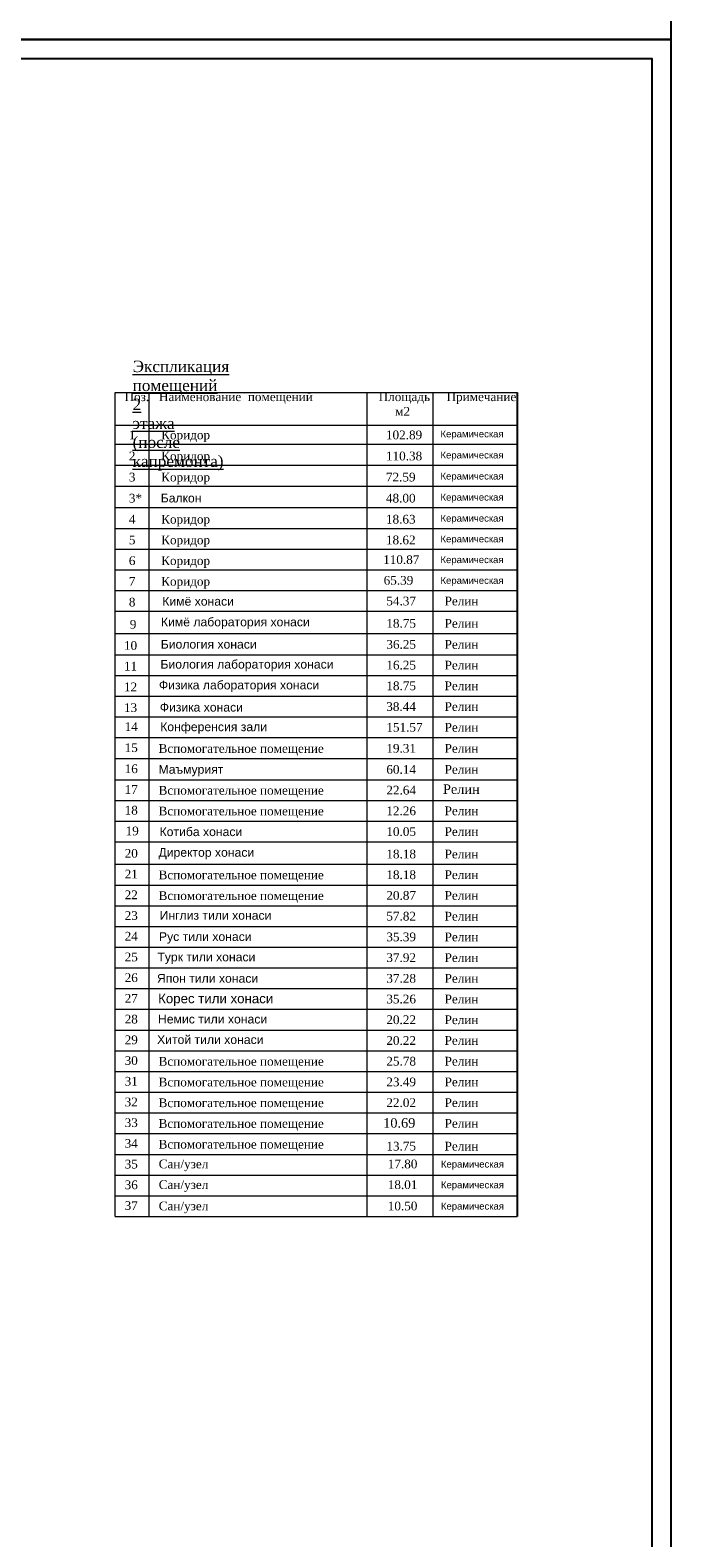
# Model space of a CAD drawing. Header units: inches. Extents: x 8001 to 766003, y -84601 to 563258.
# Tile 74 of 169: x 272212 to 289106, y 366880 to 406623. Entities that reach past the tile are written whole.
import ezdxf

# ---------------------------------------------------------------- set-up
doc = ezdxf.new("R2010")
doc.units = ezdxf.units.IN
doc.header["$MEASUREMENT"] = 0
doc.styles.add('676767', font='times.ttf')
doc.styles.get("Standard").update_dxf_attribs({"font": 'arial.ttf'})
doc.styles.add('TIEMS', font='times.ttf')

msp = doc.modelspace()

# ---------------------------------------------------------------- linework, layer by layer
at = {"lineweight": 13}
for p, q in [((274450.612, 385226.33), (274450.612, 397072.888)), ((274450.612, 397072.888), (281093.666, 397072.888)), ((275345.962, 385226.33), (275345.962, 397072.888)), ((281093.666, 397072.888), (281093.666, 385226.33)), ((281093.666, 397072.888), (285050.538, 397072.888)), ((282827.421, 397072.888), (282827.421, 385226.33)), ((274450.612, 396208.126), (281093.666, 396208.126)), ((281093.666, 396208.126), (285050.538, 396208.126)), ((274450.612, 395710.04), (281093.666, 395710.04)), ((281093.666, 395710.04), (285050.538, 395710.04)), ((274450.612, 395154.451), (281093.666, 395154.451)), ((274450.612, 395154.451), (281093.666, 395154.451)), ((281093.666, 395154.451), (285050.538, 395154.451)), ((281093.666, 395154.451), (285050.538, 395154.451)), ((281093.666, 395154.451), (285050.538, 395154.451)), ((274450.612, 394598.863), (281093.666, 394598.863)), ((281093.666, 394598.863), (285050.538, 394598.863)), ((274450.612, 394043.274), (281093.666, 394043.274)), ((281093.666, 394043.274), (285050.538, 394043.274)), ((274450.612, 393487.685), (281093.666, 393487.685)), ((281093.666, 393487.685), (285050.538, 393487.685)), ((274450.612, 392941.6), (281093.666, 392941.6)), ((281093.666, 392941.6), (285050.538, 392941.6)), ((274450.612, 392395.514), (281093.666, 392395.514)), ((281093.666, 392395.514), (285050.538, 392395.514)), ((274450.612, 391849.428), (285050.538, 391849.428)), ((274450.612, 391303.342), (285050.538, 391303.342)), ((274450.612, 390715.697), (285050.538, 390715.697)), ((274450.612, 390160.108), (281093.666, 390160.108)), ((281093.666, 390160.108), (285050.538, 390160.108)), ((274450.612, 389614.022), (281093.666, 389614.022)), ((281093.666, 389614.022), (285050.538, 389614.022)), ((274450.612, 389067.936), (281093.666, 389067.936)), ((281093.666, 389067.936), (285050.538, 389067.936)), ((274450.612, 387975.765), (281093.666, 387975.765)), ((274450.612, 387975.765), (281093.666, 387975.765)), ((274450.612, 387975.765), (281093.666, 387975.765)), ((281093.666, 387975.765), (285050.538, 387975.765)), ((281093.666, 387975.765), (285050.538, 387975.765)), ((281093.666, 387975.765), (285050.538, 387975.765)), ((281093.666, 387975.765), (285050.538, 387975.765)), ((274450.612, 387420.176), (281093.666, 387420.176)), ((274450.612, 387420.176), (281093.666, 387420.176)), ((274450.612, 387420.176), (281093.666, 387420.176)), ((281093.666, 387420.176), (285050.538, 387420.176)), ((281093.666, 387420.176), (285050.538, 387420.176)), ((281093.666, 387420.176), (285050.538, 387420.176)), ((274450.612, 386864.587), (281093.666, 386864.587)), ((281093.666, 386864.587), (285050.538, 386864.587)), ((274450.612, 386318.501), (281093.666, 386318.501)), ((281093.666, 386318.501), (285050.538, 386318.501)), ((274450.612, 385772.416), (281093.666, 385772.416)), ((281093.666, 385772.416), (285050.538, 385772.416)), ((274450.612, 385226.33), (285050.538, 385226.33)), ((274450.612, 375350.796), (274450.612, 385226.33)), ((274450.612, 385226.33), (281093.666, 385226.33)), ((275345.962, 375350.796), (275345.962, 385226.33)), ((281093.666, 385226.33), (281093.666, 375350.796)), ((281093.666, 385226.33), (285050.538, 385226.33)), ((282827.421, 385226.33), (282827.421, 375350.796)), ((274450.612, 384634.255), (285050.538, 384634.255)), ((274450.612, 384088.169), (285050.538, 384088.169)), ((274450.612, 383542.084), (285050.538, 383542.084)), ((274450.612, 382995.998), (285050.538, 382995.998)), ((274450.612, 382449.912), (285050.538, 382449.912)), ((274450.612, 381903.826), (285050.538, 381903.826)), ((274450.612, 381357.74), (285050.538, 381357.74)), ((274450.612, 380811.654), (285050.538, 380811.654)), ((274450.612, 380265.569), (285050.538, 380265.569)), ((274450.612, 379719.483), (285050.538, 379719.483)), ((274450.612, 379173.397), (285050.538, 379173.397)), ((274450.612, 378627.311), (285050.538, 378627.311)), ((274450.612, 378081.225), (285050.538, 378081.225)), ((274450.612, 377535.139), (285050.538, 377535.139)), ((274450.612, 376989.054), (285050.538, 376989.054)), ((274450.612, 376442.968), (285050.538, 376442.968)), ((274450.612, 375896.882), (285050.538, 375896.882)), ((274450.612, 375350.796), (285050.538, 375350.796))]:
    msp.add_line(p, q, dxfattribs=at)
at = {"color": 0, "lineweight": 13}
msp.add_line((274450.612, 388521.85), (285050.538, 388521.85), dxfattribs=at)
for points in [[(189105.77, 475772.808), (289105.77, 475772.808), (289105.77, 406372.808), (189105.77, 406372.808)], [(189105.77, 406372.808), (289105.77, 406372.808), (289105.77, 336972.808), (189105.77, 336972.808)], [(191105.77, 405872.808), (288605.77, 405872.808), (288605.77, 337472.808), (191105.77, 337472.808)]]:
    msp.add_lwpolyline(points, close=True)
for points in [[(285050.538, 397072.888), (285050.538, 385226.33)], [(285050.538, 385226.33), (285050.538, 375350.796)]]:
    msp.add_lwpolyline(points)

# ---------------------------------------------------------------- texts
at = {"style": '676767'}
for s, height, p in [('1', 230.001, (274814.521, 395838.116)), ('  Коридор                                                       ', 230.001, (275493.746, 395838.116)), ('102.89         ', 230.001, (281593.498, 395838.116)), ('2', 230.001, (274814.521, 395282.527)), ('  Коридор                                                       ', 230.001, (275493.746, 395282.527)), ('110.38     ', 230.001, (281593.498, 395282.527)), ('3', 230.001, (274814.521, 394726.938)), ('  Коридор                                                       ', 230.001, (275493.746, 394726.938)), ('72.59    ', 230.001, (281593.498, 394726.938)), ('3*', 230.001, (274814.521, 394171.35)), ('48.00   ', 230.001, (281593.498, 394171.35)), ('4', 230.001, (274814.521, 393615.761)), ('  Коридор                                                       ', 230.001, (275493.746, 393615.761)), ('18.63', 230.001, (281593.498, 393615.761)), ('5', 230.001, (274814.521, 393069.675)), ('  Коридор                                                       ', 230.001, (275493.746, 393069.675)), ('18.62         ', 230.001, (281593.498, 393069.675)), ('6', 230.001, (274814.521, 392523.589)), ('  Коридор                                                       ', 230.001, (275493.746, 392523.589)), ('110.87', 230.001, (281519.46, 392551.579)), ('7', 230.001, (274814.521, 391977.503)), ('  Коридор                                                       ', 230.001, (275493.746, 391977.503)), ('65.39', 230.001, (281533.446, 392005.493)), ('8', 230.001, (274814.521, 391431.418)), ('                                        54.37         ', 230.001, (278130.155, 391459.408)), ('Релин', 230.001, (283139.434, 391459.408)), ('9', 230.001, (274839.224, 390843.772)), ('                                        18.75          ', 230.001, (278130.155, 390871.762)), ('Релин', 230.001, (283139.434, 390871.762)), ('10', 230.001, (274685.801, 390288.183)), ('                                        36.25          ', 230.001, (278130.155, 390316.173)), ('Релин', 230.001, (283139.434, 390316.173)), ('11', 230.001, (274685.801, 389742.098)), ('                                        16.25          ', 230.001, (278130.155, 389770.088)), ('Релин', 230.001, (283139.434, 389770.088)), ('12', 230.001, (274685.801, 389196.012)), ('                                        18.75         ', 230.001, (278130.155, 389224.002)), ('Релин', 230.001, (283139.434, 389224.002)), ('13', 230.001, (274685.801, 388649.926)), ('                                       38.44         ', 230.001, (278214.423, 388677.916)), ('Релин', 230.001, (283139.434, 388677.916)), ('14', 230.001, (274703.443, 388149.06)), ('                                        151.57          ', 230.001, (278130.155, 388131.83)), ('Релин', 230.001, (283139.434, 388131.83)), ('15', 230.001, (274703.443, 387593.471)), ('                                        19.31          ', 230.001, (278130.155, 387576.241)), ('Релин', 230.001, (283139.434, 387576.241)), ('16', 230.001, (274703.443, 387037.882)), ('                                        60.14          ', 230.001, (278130.155, 387020.653)), ('Релин', 230.001, (283139.434, 387020.653)), ('17', 230.001, (274703.443, 386491.797)), ('                                        22.64          ', 230.001, (278130.155, 386474.567)), ('Релин', 249.9996, (283096.241, 386491.797)), ('18', 230.001, (274703.443, 385945.711)), ('                                        12.26          ', 230.001, (278130.155, 385928.481)), ('Релин', 230.001, (283139.434, 385928.481)), ('19', 230.001, (274728.145, 385399.625)), ('                                        10.05          ', 230.001, (278130.155, 385382.395)), ('Релин', 230.001, (283139.434, 385382.395)), ('20', 230.001, (274703.443, 384807.551)), ('                                        18.18          ', 230.001, (278130.155, 384790.321)), ('Релин', 230.001, (283139.434, 384790.321)), ('21', 230.001, (274703.443, 384261.465)), ('                                        18.18         ', 230.001, (278130.155, 384244.235)), ('Релин', 230.001, (283139.434, 384244.235)), ('22', 230.001, (274703.443, 383715.379)), ('                                        20.87         ', 230.001, (278130.155, 383698.149)), ('Релин', 230.001, (283139.434, 383698.149)), ('23', 230.001, (274703.443, 383169.293)), ('                                        57.82          ', 230.001, (278130.155, 383152.063)), ('Релин', 230.001, (283139.434, 383152.063)), ('24', 230.001, (274703.443, 382623.207)), ('                                        35.39        ', 230.001, (278130.155, 382605.977)), ('Релин', 230.001, (283139.434, 382605.977)), ('25', 230.001, (274703.443, 382077.121)), ('                                        37.92          ', 230.001, (278130.155, 382059.892)), ('Релин', 230.001, (283139.434, 382059.892)), ('26', 230.001, (274703.443, 381531.036)), ('                                        37.28          ', 230.001, (278130.155, 381513.806)), ('Релин', 230.001, (283139.434, 381513.806)), ('27', 230.001, (274703.443, 380984.95)), ('                                        35.26          ', 230.001, (278130.155, 380967.72)), ('Релин', 230.001, (283139.434, 380967.72)), ('28', 230.001, (274703.443, 380438.864)), ('                                        20.22          ', 230.001, (278130.155, 380421.634)), ('Релин', 230.001, (283139.434, 380421.634)), ('29', 230.001, (274703.443, 379892.778)), ('                                        20.22          ', 230.001, (278130.155, 379875.548)), ('Релин', 230.001, (283139.434, 379875.548)), ('30', 230.001, (274703.443, 379346.692)), ('                                        25.78         ', 230.001, (278130.155, 379329.462)), ('Релин', 230.001, (283139.434, 379329.462)), ('31', 230.001, (274703.443, 378800.606)), ('                                        23.49         ', 230.001, (278130.155, 378783.377)), ('Релин', 230.001, (283139.434, 378783.377)), ('32', 230.001, (274703.443, 378254.521)), ('                                        22.02          ', 230.001, (278130.155, 378237.291)), ('Релин', 230.001, (283139.434, 378237.291)), ('33', 230.001, (274703.443, 377708.435)), ('Релин', 230.001, (283139.434, 377691.205)), ('34', 230.001, (274703.443, 377162.349)), ('                                        13.75          ', 230.001, (278130.155, 377089.796)), ('Релин', 230.001, (283139.434, 377089.796)), ('35', 230.001, (274703.443, 376616.263)), ('Cан/узел', 230.0002, (275602.573, 376620.615)), ('                                        17.80          ', 230.001, (278167.427, 376620.615)), ('36', 230.001, (274703.443, 376070.177)), ('Cан/узел', 230.0002, (275602.573, 376074.529)), ('                                        18.01          ', 230.001, (278167.427, 376074.529)), ('37', 230.001, (274703.443, 375524.091)), ('Cан/узел', 230.0002, (275602.573, 375513.024)), ('                                        10.50          ', 230.001, (278167.427, 375513.024))]:
    msp.add_text(s, height=height, dxfattribs=at).set_placement(p)
at = {"color": 0, "style": '676767'}
for p in [(275598.475, 387571.795), (275598.475, 386470.121), (275598.475, 385924.035), (275598.475, 384239.789), (275598.475, 383693.703), (275598.475, 379325.016), (275598.475, 378778.931), (275598.475, 378232.845), (275598.475, 377686.759), (275598.475, 377140.673)]:
    msp.add_text('Вспомогательное помещение', height=230.0002, dxfattribs=at).set_placement(p)
at = {"lineweight": 13, "char_height": 300, "attachment_point": 1, "style": '676767'}
for s, insert, width in [('{\\LЭкспликация  помещений 2 этажа  (после капремонта) }', (274914.225, 397909.901), 22.72836), ('\\pxsm1;{\\H0.76667x;Поз\\fTimes New Roman|b0|i0|c238|p18;.   \\fTimes New Roman|b0|i0|c204|p18;Наименование  помещений                    Площадь     Примечание\\H1.30434x; \\P                                                               \\H0.76667x;м\\fTimes New Roman|b0|i0|c238|p18;2}', (274700.303, 397074.282), 10295.40048)]:
    msp.add_mtext(s, dxfattribs=dict(at, insert=insert, width=width))
at = {"char_height": 179.99908, "width": 1706.53496, "attachment_point": 1}
for insert in [(283031.526, 396068.21), (283031.526, 395512.621), (283031.526, 394957.033), (283031.526, 394401.444), (283031.526, 393845.855), (283031.526, 393299.769), (283031.526, 392753.684), (283031.526, 392207.598), (283042.715, 376820.833), (283042.715, 376274.748), (283042.715, 375713.243)]:
    msp.add_mtext('Керамическая', dxfattribs=dict(at, insert=insert))
at = {"color": 0, "attachment_point": 1}
for s, insert, char_height, width in [('Балкон', (275655.223, 394403.806), 230.001, 1077.52958), ('Кимё хонаси', (275695.626, 391683.151), 230.0002, 1936.77897), ('Кимё лаборатория хонаси', (275660.412, 391137.867), 230.001, 4072.07671), ('Биология хонаси', (275655.267, 390549.939), 230.0002, 2607.41154), ('Биология лаборатория хонаси', (275648.098, 390023.201), 230, 8248.15825), ('Физика лаборатория хонаси', (275607.661, 389475.06), 230, 4403.83322), ('Физика хонаси', (275630.017, 388889.746), 230, 4931.6337), ('Конференсия зали', (275641.375, 388373.505), 230, 6325.06821), ('Маъмурият', (275598.475, 387251.797), 230, 19.1557), ('Котиба хонаси', (275625.451, 385607.688), 230, 2240.21726), ('Директор хонаси', (275595.982, 385063.183), 230, 3219.21194), ('Инглиз тили хонаси', (275626.063, 383403.574), 230, 6621.94748), ('Рус тили хонаси', (275608.337, 382843.615), 230, 5472.03274), ('Турк тили хонаси ', (275566.559, 382307.082), 230, 2937.66394), ('Япон тили хонаси ', (275555.86, 381743.114), 230, 9064.30764), ('Кореc тили хонаси', (275587.24, 381221.606), 250, 6296.41883), ('Немис тили хонаси', (275583.555, 380668.783), 230, 6465.4502), ('Хитой тили хонаси', (275558.634, 380127.976), 230, 6355.15007)]:
    msp.add_mtext(s, dxfattribs=dict(at, insert=insert, char_height=char_height, width=width))
at = {"lineweight": 0, "ltscale": 100, "insert": (281944.587, 377814.672), "char_height": 250, "attachment_point": 5, "style": 'TIEMS'}
msp.add_mtext('\\A1;10.69', dxfattribs=at)

doc.saveas('drawing.dxf')
